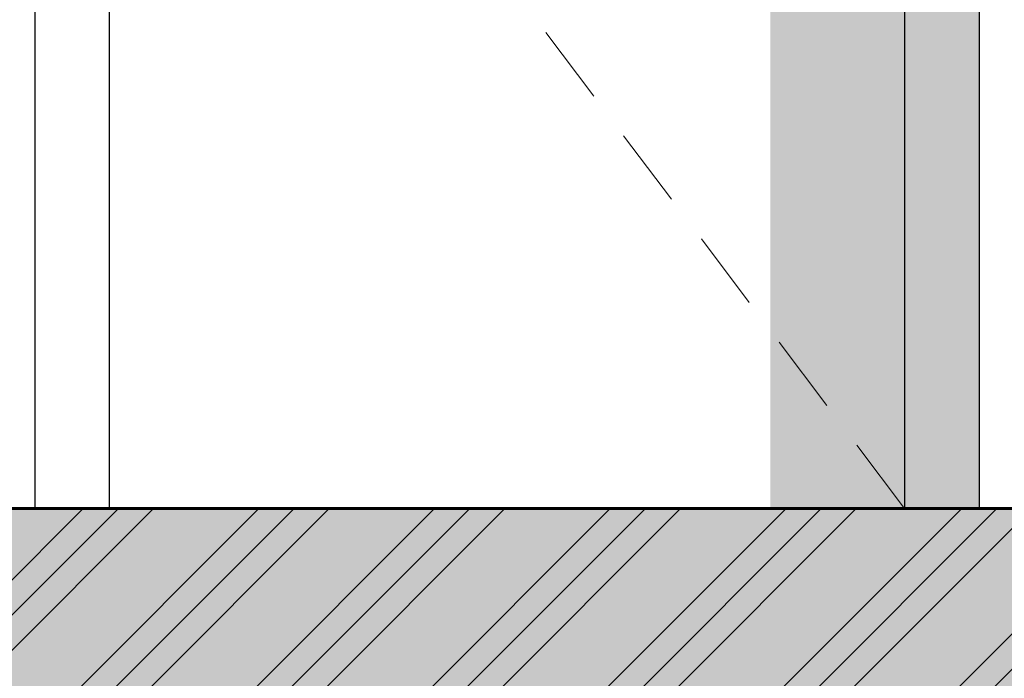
# Model space of a CAD drawing. Header units: millimetres. Extents: x -545704 to -529017, y -3380 to 6527.
# Tile 8 of 15: x -532410 to -531419, y -171 to 492. Entities that reach past the tile are written whole.
import ezdxf

# ---------------------------------------------------------------- set-up
doc = ezdxf.new("R2010")
doc.units = ezdxf.units.MM
doc.header["$MEASUREMENT"] = 0
doc.linetypes.add('Wipeout_Contour', pattern=[1000, 0, -1000])
for name, color, linetype in [('3 - TERÉN NEZPEVNĚNÝ.3D', 7, 'Continuous'), ('4 - OBKLADY VNITŘNÍ.3D', 7, 'Continuous'), ('4 - ZDIVO - STĚNY NOSNÉ.3D', 7, 'Continuous'), ('Otvory – Dveře', 7, 'Continuous'), ('Výplně - Povrchové', 7, 'Continuous'), ('Výplně – Řezové', 7, 'Continuous')]:
    doc.layers.add(name, color=color, linetype=linetype)

# ---------------------------------------------------------------- blocks, each defined once
blk = doc.blocks.new('Řez_4', base_point=(-1697940.48, 0))
at = {"layer": 'Výplně – Řezové', "linetype": 'Continuous', "lineweight": 0, "true_color": 0x000000}
h = blk.add_hatch(dxfattribs=at)
h.set_pattern_fill('TERÉN___PŮVODNÍ', color=18, style=0, pattern_type=2)
h.set_pattern_definition([(45, (-1697940.48, 0), (-88.388348, 88.388348), []), (45, (-1697958.16, 17.68), (-88.388348, 88.388348), []), (45, (-1697975.84, 35.36), (-88.388348, 88.388348), [])])
h.paths.add_polyline_path([(-542997.71, -2500), (-531139.61, -2500), (-531139.61, 0), (-533044.22, 0), (-533044.22, -240), (-540544.22, -240), (-540544.22, -400), (-542997.71, -400)])
at = {"layer": '3 - TERÉN NEZPEVNĚNÝ.3D', "color": 7, "linetype": 'Continuous', "lineweight": 30}
blk.add_line((-531139.61, 0), (-533044.22, 0), dxfattribs=at)
blk = doc.blocks.new('Řez_26', base_point=(-1697940.48, 0))
at = {"color": 254, "linetype": 'Wipeout_Contour', "lineweight": 0, "ltscale": 4255268.294333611}
blk.add_wipeout([(-531139.61, 2800), (-532644.22, 2800), (-532644.22, 0), (-532394.22, 0), (-532394.22, 2200), (-531444.22, 2200), (-531444.22, 0), (-531139.61, 0)], dxfattribs=at).dxf.layer = 'Výplně - Povrchové'
blk = doc.blocks.new('Řez_29', base_point=(-1697940.48, 0))
at = {"layer": 'Otvory – Dveře', "color": 5, "linetype": 'Continuous', "lineweight": 0, "true_color": 0x1c1cff}
for p, q in [((-531832, 415.41), (-531880.12, 479.32)), ((-531753.8, 311.56), (-531801.93, 375.47)), ((-531675.61, 207.71), (-531723.73, 271.62)), ((-531597.41, 103.85), (-531645.53, 167.76))]:
    blk.add_line(p, q, dxfattribs=at)
at = {"color": 254, "linetype": 'Wipeout_Contour', "lineweight": 0, "ltscale": 2129435.357397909}
blk.add_wipeout([(-532394.22, 0), (-532319.22, 0), (-532319.22, 2125), (-532394.22, 2125)], dxfattribs=at).dxf.layer = 'Výplně - Povrchové'
at = {"color": 254, "linetype": 'Wipeout_Contour', "lineweight": 0, "ltscale": 2125935.371362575}
blk.add_wipeout([(-531444.22, 0), (-531444.22, 2125), (-531519.22, 2125), (-531519.22, 0)], dxfattribs=at).dxf.layer = 'Výplně - Povrchové'
at = {"layer": 'Otvory – Dveře', "linetype": 'Continuous', "lineweight": 0, "true_color": 0x000000}
for points in [[(-532319.22, 1903.02), (-531654.22, 1903.02), (-531654.22, 0), (-531519.22, 0), (-531519.22, 2125), (-532319.22, 2125)], [(-531444.22, 0), (-531444.22, 2125), (-531519.22, 2125), (-531519.22, 0)]]:
    blk.add_hatch(color=18, dxfattribs=at).paths.add_polyline_path(points)
at = {"layer": 'Otvory – Dveře', "color": 7, "linetype": 'Continuous', "lineweight": 30}
for p, q in [((-532394.22, 0), (-532394.22, 2200)), ((-531444.22, 2200), (-531444.22, 0))]:
    blk.add_line(p, q, dxfattribs=at)
at = {"layer": 'Otvory – Dveře', "color": 181, "linetype": 'Continuous', "lineweight": 30, "true_color": 0x9e3eff}
for p, q in [((-532319.22, 0), (-532319.22, 2125)), ((-531519.22, 2125), (-531519.22, 0))]:
    blk.add_line(p, q, dxfattribs=at)
at = {"layer": 'Otvory – Dveře', "color": 5, "linetype": 'Continuous', "lineweight": 0, "true_color": 0x1c1cff}
blk.add_line((-531519.22, 0), (-531567.34, 63.91), dxfattribs=at)

msp = doc.modelspace()

# ---------------------------------------------------------------- block references
at = {"layer": '3 - TERÉN NEZPEVNĚNÝ.3D', "lineweight": 0}
msp.add_blockref('Řez_4', (-1697940.48, 0), dxfattribs=at)

# ---------------------------------------------------------------- next in the draw order: block references
at = {"layer": '4 - ZDIVO - STĚNY NOSNÉ.3D', "lineweight": 0}
msp.add_blockref('Řez_26', (-1697940.48, 0), dxfattribs=at)

# ---------------------------------------------------------------- next in the draw order: block references
at = {"layer": 'Otvory – Dveře', "lineweight": 0}
msp.add_blockref('Řez_29', (-1697940.48, 0), dxfattribs=at)

# ---------------------------------------------------------------- next in the draw order: hatches: boundary and pattern name
at = {"layer": '4 - OBKLADY VNITŘNÍ.3D', "linetype": 'Continuous', "lineweight": 0}
msp.add_hatch(color=255, dxfattribs=at).paths.add_polyline_path([(-529017.45, 0), (-545704.46, 0), (-545704.46, -3379.56), (-529017.45, -3379.56)])

# ---------------------------------------------------------------- next in the draw order: linework, layer by layer
at = {"layer": '4 - OBKLADY VNITŘNÍ.3D', "color": 7, "linetype": 'Continuous', "lineweight": 60, "flags": 128}
msp.add_lwpolyline([(-529017.45, 0), (-545704.46, 0), (-545704.46, -3379.56), (-529017.45, -3379.56)], close=True, dxfattribs=at)

doc.saveas('drawing.dxf')
